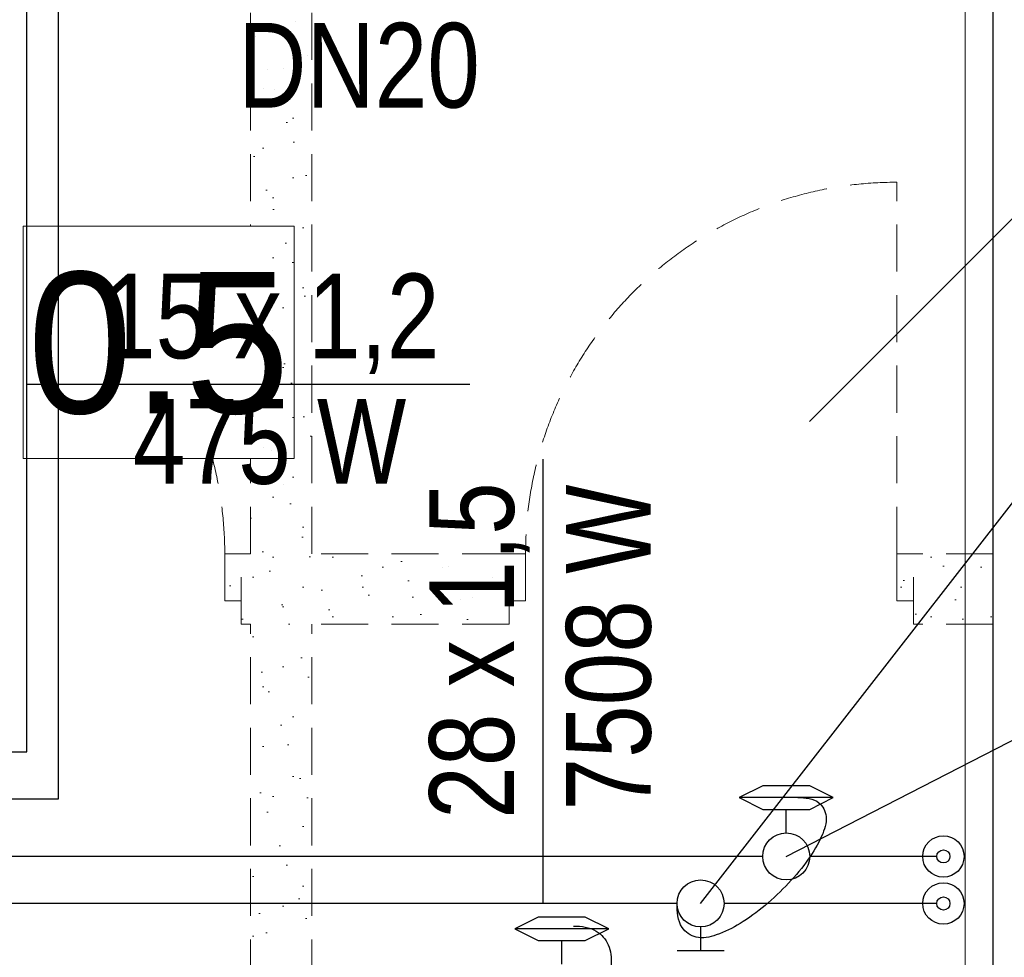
# Model space of a CAD drawing. Extents: x -440864 to -355682, y 13652 to 155872.
# Tile 22 of 179: x -417336 to -415241, y 23575 to 25568. Entities that reach past the tile are written whole.
import ezdxf
from ezdxf.lldxf.tags import DXFTag

# ---------------------------------------------------------------- set-up
doc = ezdxf.new("R2010")
doc.units = 0
doc.header["$MEASUREMENT"] = 0
doc.set_wipeout_variables(frame=1)
doc.linetypes.add('Krawędzie ukryte', pattern=[150, 100, -50])
doc.layers.get('0').update_dxf_attribs({"color": 252})
for name, color, linetype in [('#podkład', 252, 'Continuous'), ('IS_Armatura_Therm', 7, 'SOLID'), ('IS_Opisy_działek_Therm', 7, 'SOLID'), ('IS_Powrót', 5, 'DASH'), ('IS_Text_Armatury_Therm', 7, 'Continuous'), ('IS_Zasilanie', 1, 'SOLID')]:
    doc.layers.add(name, color=color, linetype=linetype)
for name, color, linetype, lineweight in [('Arch wyburzenia_Nr_Pióra__2', 252, 'Continuous', 13), ('INWENT OPISY_Nr_Pióra__21', 252, 'Continuous', 9), ('INWENT.ŚCIANY_Nr_Pióra__1', 252, 'Continuous', 25), ('INWENT.ŚCIANY_Nr_Pióra__2', 252, 'Continuous', 13), ('INWENT.ŚCIANY_Nr_Pióra__21', 252, 'Continuous', 9)]:
    doc.layers.add(name, color=color, linetype=linetype, lineweight=lineweight)
doc.styles.add('GENERATED_STYLE_3', font='txt')
doc.styles.get("Standard").update_dxf_attribs({"font": 'arial.ttf', "width": 0.8, "bigfont": 'BIGFONT.SHX'})
tags = doc.linetypes.add('DASH', pattern=[15, 10, -5]).pattern_tags.tags
tags[6:7] = [DXFTag(74, 4), DXFTag(75, 0), DXFTag(340, '0'), DXFTag(46, 0.0), DXFTag(50, 0.0), DXFTag(44, 0.0), DXFTag(45, 0.0)]
tags[4:5] = [DXFTag(74, 4), DXFTag(75, 0), DXFTag(340, '0'), DXFTag(46, 0.0), DXFTag(50, 0.0), DXFTag(44, 0.0), DXFTag(45, 0.0)]
tags = doc.linetypes.add('SOLID', pattern=[10, 10, 0]).pattern_tags.tags
tags[6:7] = [DXFTag(74, 4), DXFTag(75, 0), DXFTag(340, '0'), DXFTag(46, 0.0), DXFTag(50, 0.0), DXFTag(44, 0.0), DXFTag(45, 0.0)]
tags[4:5] = [DXFTag(74, 4), DXFTag(75, 0), DXFTag(340, '0'), DXFTag(46, 0.0), DXFTag(50, 0.0), DXFTag(44, 0.0), DXFTag(45, 0.0)]
pattern_1 = [(45, (0, 200), (-63.63961, 63.63961), [0, -60, 0, -90]), (110, (200, 200), (84.572336, 30.781813), [0, -44, 0, -76])]

# ---------------------------------------------------------------- blocks, each defined once
blk = doc.blocks.new('parter')
at = {"layer": 'Arch wyburzenia_Nr_Pióra__2', "linetype": 'Continuous'}
h = blk.add_hatch(dxfattribs=at)
h.set_pattern_fill('Cut_Stone', color=252, style=0, pattern_type=2)
h.set_pattern_definition(pattern_1)
h.paths.add_polyline_path([(-416864.9, 24432.6), (-416899.9, 24432.6), (-416899.9, 24332.6), (-416864.9, 24332.6), (-416864.9, 24282.6), (-416844.9, 24282.6), (-416844.9, 23362.6), (-416714.9, 23362.6), (-416714.9, 24282.6), (-416294.9, 24282.6), (-416294.9, 24332.6), (-416259.9, 24332.6), (-416259.9, 24432.6), (-416294.9, 24432.6), (-416714.9, 24432.6), (-416714.9, 26132.6), (-416844.9, 26132.6), (-416844.9, 24432.6)], flags=0)
h = blk.add_hatch(dxfattribs=at)
h.set_pattern_fill('Cut_Stone', color=252, style=0, pattern_type=2)
h.set_pattern_definition(pattern_1)
h.paths.add_polyline_path([(-415469.9, 24332.6), (-415434.9, 24332.6), (-415434.9, 24282.6), (-415264.9, 24282.6), (-415264.9, 24432.6), (-415434.9, 24432.6), (-415469.9, 24432.6)], flags=0)
at = {"layer": 'INWENT.ŚCIANY_Nr_Pióra__1', "color": 252, "linetype": 'Continuous'}
for p, q in [((-415264.9, 24282.6), (-415264.9, 26132.6)), ((-415264.9, 23362.6), (-415264.9, 24282.6))]:
    blk.add_line(p, q, dxfattribs=at)
at = {"layer": 'INWENT.ŚCIANY_Nr_Pióra__2', "color": 252, "linetype": 'Krawędzie ukryte'}
for p, q in [((-416844.9, 24432.6), (-416844.9, 26132.6)), ((-416714.9, 24432.6), (-416714.9, 26132.6)), ((-415469.9, 24432.6), (-415469.9, 25222.6)), ((-416864.9, 24432.6), (-416899.9, 24432.6)), ((-416899.9, 24432.6), (-416899.9, 24332.6)), ((-416844.9, 24432.6), (-416864.9, 24432.6)), ((-416864.9, 24282.6), (-416864.9, 24432.6)), ((-416294.9, 24432.6), (-416714.9, 24432.6)), ((-416294.9, 24282.6), (-416294.9, 24432.6)), ((-416294.9, 24432.6), (-416259.9, 24432.6)), ((-416259.9, 24432.6), (-416259.9, 24332.6)), ((-415434.9, 24432.6), (-415469.9, 24432.6)), ((-415469.9, 24432.6), (-415469.9, 24332.6)), ((-415264.9, 24432.6), (-415434.9, 24432.6)), ((-415434.9, 24282.6), (-415434.9, 24432.6)), ((-416899.9, 24332.6), (-416864.9, 24332.6)), ((-416259.9, 24332.6), (-416294.9, 24332.6)), ((-415469.9, 24332.6), (-415434.9, 24332.6)), ((-416844.9, 24282.6), (-416864.9, 24282.6)), ((-416844.9, 23362.6), (-416844.9, 24282.6)), ((-416714.9, 23362.6), (-416714.9, 24282.6)), ((-416294.9, 24282.6), (-416714.9, 24282.6)), ((-415264.9, 24282.6), (-415434.9, 24282.6))]:
    blk.add_line(p, q, dxfattribs=at)
for centre, start, end in [((-417689.9, 24432.6), 0, 90), ((-415469.9, 24432.6), 90, 180)]:
    blk.add_arc(centre, 790, start, end, dxfattribs=at)
at = {"layer": 'INWENT.ŚCIANY_Nr_Pióra__21', "color": 252, "linetype": 'Continuous'}
for p, q in [((-415324.9, 24282.6), (-415324.9, 26132.6)), ((-415324.9, 23362.6), (-415324.9, 24282.6))]:
    blk.add_line(p, q, dxfattribs=at)
at = {"color": 252, "linetype": 'Continuous', "ltscale": 1671128.766474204}
blk.add_wipeout([(-417328.5, 25129.4), (-416752.5, 25129.4), (-416752.5, 24635.3), (-417328.5, 24635.3)], dxfattribs=at).dxf.layer = 'INWENT OPISY_Nr_Pióra__21'
at = {"layer": 'INWENT OPISY_Nr_Pióra__21', "color": 252, "linetype": 'Continuous', "flags": 128}
blk.add_lwpolyline([(-417328.5, 25129.4), (-416752.5, 25129.4), (-416752.5, 24635.3), (-417328.5, 24635.3)], close=True, dxfattribs=at)
at = {"layer": 'INWENT OPISY_Nr_Pióra__21', "color": 252, "linetype": 'Continuous', "insert": (-417040.5, 24727.3), "char_height": 300, "attachment_point": 8, "style": 'GENERATED_STYLE_3'}
blk.add_mtext('{0.5 }', dxfattribs=at)

msp = doc.modelspace()

# ---------------------------------------------------------------- block references
at = {"layer": '#podkład', "color": 3, "lineweight": 50}
msp.add_blockref('parter', (0, 0), dxfattribs=at)

# ---------------------------------------------------------------- next in the draw order: hatches: boundary and pattern name
at = {"layer": 'Arch wyburzenia_Nr_Pióra__2', "linetype": 'Continuous'}
h = msp.add_hatch(dxfattribs=at)
h.set_pattern_fill('Cut_Stone', color=256, style=0, pattern_type=2)
h.set_pattern_definition(pattern_1)
h.paths.add_polyline_path([(-416864.9, 24432.6), (-416899.9, 24432.6), (-416899.9, 24332.6), (-416864.9, 24332.6), (-416864.9, 24282.6), (-416844.9, 24282.6), (-416844.9, 23362.6), (-416714.9, 23362.6), (-416714.9, 24282.6), (-416294.9, 24282.6), (-416294.9, 24332.6), (-416259.9, 24332.6), (-416259.9, 24432.6), (-416294.9, 24432.6), (-416714.9, 24432.6), (-416714.9, 26132.6), (-416844.9, 26132.6), (-416844.9, 24432.6)], flags=0)
h = msp.add_hatch(dxfattribs=at)
h.set_pattern_fill('Cut_Stone', color=256, style=0, pattern_type=2)
h.set_pattern_definition(pattern_1)
h.paths.add_polyline_path([(-415469.9, 24332.6), (-415434.9, 24332.6), (-415434.9, 24282.6), (-415264.9, 24282.6), (-415264.9, 24432.6), (-415434.9, 24432.6), (-415469.9, 24432.6)], flags=0)

# ---------------------------------------------------------------- next in the draw order: linework, layer by layer
at = {"color": 0, "lineweight": 30}
for centre, radius in [((-415371, 23789.1), 44), ((-415371, 23789.1), 14), ((-415371, 23689.1), 44), ((-415371, 23689.1), 14)]:
    msp.add_circle(centre, radius, dxfattribs=at)
at = {"layer": 'IS_Armatura_Therm', "lineweight": 30, "ltscale": 10}
for p, q in [((-415755.4, 23939.1), (-415805.4, 23914.1)), ((-415655.4, 23939.1), (-415755.4, 23939.1)), ((-415605.4, 23914.1), (-415655.4, 23939.1)), ((-415605.4, 23914.1), (-415805.4, 23914.1)), ((-415805.4, 23914.1), (-415755.4, 23889.1)), ((-415655.4, 23889.1), (-415605.4, 23914.1)), ((-415755.4, 23889.1), (-415655.4, 23889.1)), ((-415705.4, 23839.1), (-415705.4, 23889.1)), ((-416232.8, 23660.1), (-416282.8, 23635.1)), ((-416132.8, 23660.1), (-416232.8, 23660.1)), ((-416082.8, 23635.1), (-416132.8, 23660.1)), ((-416082.8, 23635.1), (-416282.8, 23635.1)), ((-416282.8, 23635.1), (-416232.8, 23610.1)), ((-416132.8, 23610.1), (-416082.8, 23635.1)), ((-415887.6, 23639.1), (-415887.6, 23589.1)), ((-416232.8, 23610.1), (-416132.8, 23610.1)), ((-416182.8, 23560.1), (-416182.8, 23610.1)), ((-415937.6, 23589.1), (-415837.6, 23589.1))]:
    msp.add_line(p, q, dxfattribs=at)
for centre in [(-415705.4, 23789.1), (-415887.6, 23689.1)]:
    msp.add_ellipse(centre, major_axis=(50, 0), ratio=1, dxfattribs=at)
for points, knots in [([(-415680.4, 23914.1), (-415665.1, 23914.1), (-415634.9, 23912.1), (-415615, 23870.6), (-415630.7, 23827), (-415658.7, 23780), (-415700.1, 23730.7), (-415748.6, 23684.6), (-415800.1, 23646.4), (-415848.7, 23621.7), (-415895.5, 23611.2), (-415935.8, 23639.2), (-415937.6, 23671.7), (-415937.6, 23689.1)], [0, 0, 0, 0, 46.026183, 78.700542, 121.484348, 178.144667, 244.167082, 313.273963, 378.912914, 435.063064, 478.105848, 514.159803, 566.451484, 566.451484, 566.451484, 566.451484]), ([(-416157.8, 23641.1), (-416141.3, 23641.1), (-416110, 23637.1), (-416079.4, 23601.5), (-416076, 23556.4), (-416086.3, 23508.3), (-416107, 23458.7), (-416134.2, 23412.6), (-416165.3, 23374.7), (-416194.1, 23349), (-416229.4, 23338.6), (-416254.6, 23372), (-416254, 23398.9), (-416254, 23416.1)], [0, 0, 0, 0, 49.679063, 88.179721, 130.368461, 180.324101, 235.382352, 290.670685, 340.754609, 380.631547, 408.440978, 436.663802, 488.292266, 488.292266, 488.292266, 488.292266])]:
    msp.add_open_spline(points, degree=3, knots=knots, dxfattribs=at)
at = {"layer": 'IS_Opisy_działek_Therm', "ltscale": 10}
for p, q in [((-417321.2, 24793.2), (-416378.8, 24793.2)), ((-416222.5, 23689.1), (-416222.5, 24634.1))]:
    msp.add_line(p, q, dxfattribs=at)
for points in [[(-414383, 25986.8), (-415655.8, 24714)], [(-415887.6, 23689.1), (-414891.4, 24967.6), (-413681.4, 24967.6)], [(-415705.4, 23789.1), (-414889.2, 24207.6), (-412759.2, 24207.6)]]:
    msp.add_lwpolyline(points, dxfattribs=at)
at = {"layer": 'IS_Powrót', "lineweight": 30, "ltscale": 10}
for p, q in [((-417321.2, 24011.3), (-417321.2, 26762.3)), ((-418688.1, 24011.3), (-417321.2, 24011.3)), ((-415755.4, 23789.1), (-418127.8, 23789.1)), ((-415385, 23789.1), (-415655.4, 23789.1))]:
    msp.add_line(p, q, dxfattribs=at)
at = {"layer": 'IS_Zasilanie', "lineweight": 30, "ltscale": 10}
for p, q in [((-417253.8, 23911.3), (-417253.8, 26662.3)), ((-418588.1, 23911.3), (-417253.8, 23911.3)), ((-415937.6, 23689.1), (-418227.8, 23689.1)), ((-415385, 23689.1), (-415837.6, 23689.1))]:
    msp.add_line(p, q, dxfattribs=at)

# ---------------------------------------------------------------- next in the draw order: texts
at = {"layer": 'IS_Opisy_działek_Therm', "ltscale": 10, "char_height": 180}
for s, insert, attachment_point in [('\\fArial|b0|i0;15 x 1,2', (-417158.8, 24814.8), 7), ('\\fArial|b0|i0;475 W', (-417095.1, 24761.4), 1)]:
    msp.add_mtext(s, dxfattribs=dict(at, insert=insert, attachment_point=attachment_point))
at = {"layer": 'IS_Opisy_działek_Therm', "color": 3, "lineweight": 50, "ltscale": 10, "char_height": 180, "rotation": 90}
for insert, attachment_point in [((-416436.4, 25069.4), 9), ((-416436.4, 25069.4), 9), ((-416251.3, 24554.1), 7), ((-416193.7, 24534.1), 1), ((-416176.3, 24494.1), 7), ((-416176.3, 24494.1), 7)]:
    msp.add_mtext('\\fArial|b0|i0;', dxfattribs=dict(at, insert=insert, attachment_point=attachment_point))
at = {"layer": 'IS_Opisy_działek_Therm', "color": 3, "lineweight": 50, "ltscale": 10, "char_height": 180}
for insert, attachment_point in [((-416668.8, 24715.2), 7), ((-416738.8, 24672), 1), ((-416728.8, 24640.2), 7), ((-416728.8, 24640.2), 7)]:
    msp.add_mtext('\\fArial|b0|i0;', dxfattribs=dict(at, insert=insert, attachment_point=attachment_point))
at = {"layer": 'IS_Opisy_działek_Therm', "ltscale": 10, "char_height": 180, "rotation": 90}
for s, insert, attachment_point in [('\\fArial|b0|i0;7508 W', (-416173.7, 23886.6), 1), ('\\fArial|b0|i0;28 x 1,5', (-416251.3, 23869.1), 7)]:
    msp.add_mtext(s, dxfattribs=dict(at, insert=insert, attachment_point=attachment_point))
at = {"layer": 'IS_Text_Armatury_Therm', "linetype": 'SOLID', "ltscale": 10, "insert": (-416357.1, 25378.8), "char_height": 180, "attachment_point": 9}
msp.add_mtext('\\fArial|b0|i0;DN20  ', dxfattribs=at)
at = {"layer": 'IS_Text_Armatury_Therm', "color": 3, "linetype": 'SOLID', "lineweight": 50, "ltscale": 10, "insert": (-415637.6, 24410.7), "char_height": 180, "attachment_point": 7}
msp.add_mtext('\\fArial|b0|i0;', dxfattribs=at)

doc.saveas('drawing.dxf')
